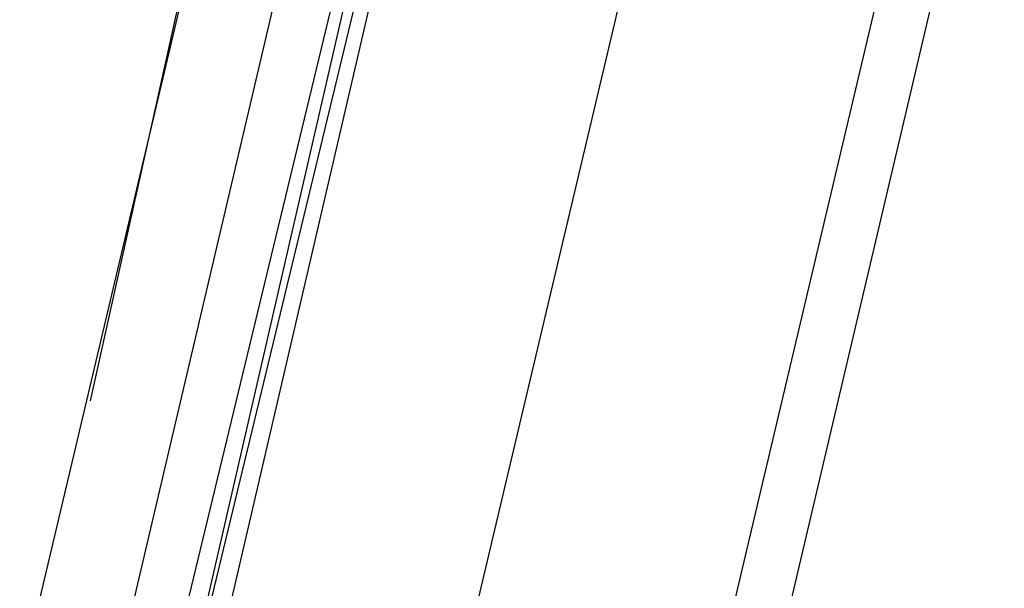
# Model space of a CAD drawing. Header units: feet. Extents: x -79 to 198, y -22 to 181.
# Tile 113 of 256: x 107.999 to 109.133, y 39.308 to 39.963. Entities that reach past the tile are written whole.
import ezdxf
from ezdxf.enums import TextEntityAlignment as Align

# ---------------------------------------------------------------- set-up
doc = ezdxf.new("R2010")
doc.units = ezdxf.units.FT
doc.layers.add('A-LINEA', color=7, linetype='CONTINUOUS')
doc.layers.add('A-NOMBRE-ESPACIO', color=2, linetype='CONTINUOUS')

msp = doc.modelspace()

# ---------------------------------------------------------------- linework, layer by layer
at = {"layer": 'A-LINEA'}
for p, q in [((109.1333, 40.3378), (105.6533, 25.5778)), ((108.24, 40.2178), (106.7067, 33.7378)), ((109, 40.0444), (107.4667, 33.5644)), ((108.0533, 38.9644), (108.3067, 40.0444)), ((108.1867, 40.0044), (108.08, 39.5244))]:
    msp.add_line(p, q, dxfattribs=at)
for points in [[(108.72, 40.1111), (108.4267, 38.8711), (108, 37.0711)], [(108.16, 38.9378), (108.4267, 40.0844), (108.4267, 40.0978), (108.4133, 40.0978), (108.1333, 38.9378), (108.4, 40.0978), (108.3867, 40.0978), (108.1067, 38.9378)]]:
    msp.add_lwpolyline(points, dxfattribs=at)

# ---------------------------------------------------------------- texts
at = {"layer": 'A-NOMBRE-ESPACIO'}
msp.add_text('Cocina', height=1.2, dxfattribs=at).set_placement((105.6, 38.56), align=Align.CENTER)

doc.saveas('drawing.dxf')
